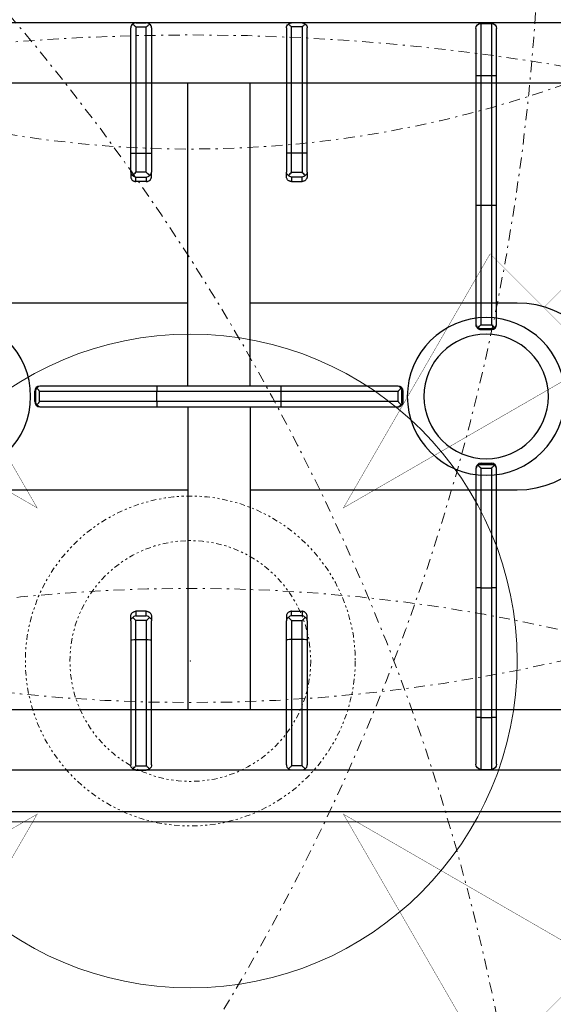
# Model space of a CAD drawing. Header units: millimetres. Extents: x -740 to 33545, y 5178 to 22494.
# Tile 124 of 256: x 9217 to 9243, y 10526 to 10574. Entities that reach past the tile are written whole.
import ezdxf

# ---------------------------------------------------------------- set-up
doc = ezdxf.new("R2010")
doc.units = ezdxf.units.MM
doc.header["$MEASUREMENT"] = 0
doc.linetypes.add('DASHDOT', pattern=[1, 0.5, -0.25, 0, -0.25])
doc.linetypes.add('DIVIDE2', pattern=[0.625, 0.25, -0.125, 0, -0.125, 0, -0.125])
for name, color, linetype, lineweight in [('## went', 20, 'DIVIDE2', 15), ('_IS_Nawiew', 5, 'Continuous', 20), ('_IS_Wywiew', 1, 'Continuous', 20), ('A_wyposażenie', 252, 'Continuous', 9), ('mebelki', 252, 'Continuous', 9)]:
    doc.layers.add(name, color=color, linetype=linetype, lineweight=lineweight)
doc.layers.add('## went NIEWID', color=51, linetype='DASHDOT', lineweight=15, plot=False)
for name, color, linetype in [('NAWIEW', 5, 'Continuous'), ('PQ_200_2D', 252, 'Continuous'), ('PQ_204_2D', 252, 'Continuous'), ('WYWIEW', 252, 'Continuous')]:
    doc.layers.add(name, color=color, linetype=linetype)

# ---------------------------------------------------------------- blocks, each defined once
blk = doc.blocks.new('dfghbnj')
at = {"layer": 'PQ_200_2D', "color": 8}
blk.add_line((5968.38, -17005.72), (5968.38, -17660.72), dxfattribs=at)
at = {"layer": 'PQ_204_2D', "color": 8}
for p, q in [((5588.38, -17657.22), (5588.38, -17091.22)), ((5948.38, -17657.22), (5948.38, -17091.22)), ((5765.88, -17285.45), (5765.88, -17285.9)), ((5770.88, -17285.45), (5765.88, -17285.45)), ((5770.88, -17285.9), (5765.88, -17285.9)), ((5770.88, -17285.9), (5770.88, -17285.45)), ((5763.38, -17288.37), (5763.38, -17287.95)), ((5763.38, -17344.26), (5763.38, -17288.37)), ((5770.88, -17287.81), (5765.88, -17287.81)), ((5765.88, -17287.81), (5765.88, -17344.2)), ((5770.88, -17344.2), (5770.88, -17287.81)), ((5773.38, -17287.95), (5773.38, -17288.37)), ((5773.38, -17288.37), (5773.38, -17344.26)), ((5651.14, -17331.71), (5590.85, -17331.71)), ((5660.28, -17331.71), (5651.14, -17331.71)), ((5660.28, -17331.71), (5662.42, -17331.71)), ((5876.47, -17331.71), (5874.34, -17331.71)), ((5876.47, -17331.71), (5885.62, -17331.71)), ((5885.62, -17331.71), (5945.9, -17331.71)), ((5588.38, -17334.21), (5588.38, -17339.21)), ((5588.38, -17334.21), (5588.38, -17339.21)), ((5590.37, -17334.21), (5590.37, -17339.21)), ((5590.37, -17334.21), (5651.19, -17334.21)), ((5651.19, -17334.21), (5651.19, -17339.21)), ((5651.19, -17334.21), (5660.39, -17334.21)), ((5660.39, -17339.21), (5660.39, -17334.21)), ((5664.85, -17334.21), (5662.75, -17334.21)), ((5662.75, -17334.21), (5662.75, -17339.21)), ((5664.85, -17339.21), (5664.85, -17334.21)), ((5871.9, -17339.21), (5871.9, -17334.21)), ((5871.9, -17334.21), (5874.01, -17334.21)), ((5874.01, -17334.21), (5874.01, -17339.21)), ((5885.56, -17334.21), (5876.36, -17334.21)), ((5876.36, -17339.21), (5876.36, -17334.21)), ((5885.56, -17334.21), (5885.56, -17339.21)), ((5946.38, -17334.21), (5885.56, -17334.21)), ((5946.38, -17334.21), (5946.38, -17339.21)), ((5948.38, -17334.21), (5948.38, -17339.21)), ((5948.38, -17334.21), (5948.38, -17339.21)), ((5651.19, -17339.21), (5590.37, -17339.21)), ((5590.85, -17341.71), (5651.14, -17341.71)), ((5651.14, -17341.71), (5660.28, -17341.71)), ((5660.39, -17339.21), (5651.19, -17339.21)), ((5662.42, -17341.71), (5660.28, -17341.71)), ((5662.75, -17339.21), (5664.85, -17339.21)), ((5874.01, -17339.21), (5871.9, -17339.21)), ((5874.34, -17341.71), (5876.47, -17341.71)), ((5876.36, -17339.21), (5885.56, -17339.21)), ((5885.62, -17341.71), (5876.47, -17341.71)), ((5885.56, -17339.21), (5946.38, -17339.21)), ((5945.9, -17341.71), (5885.62, -17341.71)), ((5763.38, -17404.15), (5763.38, -17344.26)), ((5765.88, -17344.2), (5765.88, -17404.2)), ((5770.88, -17344.2), (5765.88, -17344.2)), ((5770.88, -17404.2), (5770.88, -17344.2)), ((5773.38, -17344.26), (5773.38, -17404.15)), ((5763.38, -17359.22), (5617.36, -17359.22)), ((5773.38, -17359.22), (5919.4, -17359.22)), ((5763.38, -17389.22), (5617.36, -17389.22)), ((5773.38, -17389.22), (5919.4, -17389.22)), ((5763.38, -17460.03), (5763.38, -17404.15)), ((5765.88, -17404.2), (5765.88, -17460.59)), ((5770.88, -17404.2), (5765.88, -17404.2)), ((5770.88, -17460.59), (5770.88, -17404.2)), ((5773.38, -17404.15), (5773.38, -17460.03)), ((5588.38, -17414.22), (5588.38, -17409.22)), ((5588.38, -17414.22), (5588.38, -17409.22)), ((5590.37, -17414.22), (5590.37, -17409.22)), ((5651.19, -17409.22), (5590.37, -17409.22)), ((5590.85, -17406.72), (5651.14, -17406.72)), ((5651.14, -17406.72), (5660.28, -17406.72)), ((5651.19, -17414.22), (5651.19, -17409.22)), ((5660.39, -17409.22), (5651.19, -17409.22)), ((5662.42, -17406.72), (5660.28, -17406.72)), ((5660.39, -17409.22), (5660.39, -17414.22)), ((5662.75, -17409.22), (5664.85, -17409.22)), ((5662.75, -17414.22), (5662.75, -17409.22)), ((5664.85, -17409.22), (5664.85, -17414.22)), ((5871.9, -17409.22), (5871.9, -17414.22)), ((5874.01, -17409.22), (5871.9, -17409.22)), ((5874.01, -17414.22), (5874.01, -17409.22)), ((5874.34, -17406.72), (5876.47, -17406.72)), ((5876.36, -17409.22), (5885.56, -17409.22)), ((5876.36, -17409.22), (5876.36, -17414.22)), ((5885.62, -17406.72), (5876.47, -17406.72)), ((5885.56, -17409.22), (5946.38, -17409.22)), ((5885.56, -17414.22), (5885.56, -17409.22)), ((5945.9, -17406.72), (5885.62, -17406.72)), ((5946.38, -17414.22), (5946.38, -17409.22)), ((5948.38, -17414.22), (5948.38, -17409.22)), ((5948.38, -17414.22), (5948.38, -17409.22)), ((5590.37, -17414.22), (5651.19, -17414.22)), ((5651.19, -17414.22), (5660.39, -17414.22)), ((5664.85, -17414.22), (5662.75, -17414.22)), ((5871.9, -17414.22), (5874.01, -17414.22)), ((5885.56, -17414.22), (5876.36, -17414.22)), ((5946.38, -17414.22), (5885.56, -17414.22)), ((5651.14, -17416.72), (5590.85, -17416.72)), ((5660.28, -17416.72), (5651.14, -17416.72)), ((5660.28, -17416.72), (5662.42, -17416.72)), ((5876.47, -17416.72), (5874.34, -17416.72)), ((5876.47, -17416.72), (5885.62, -17416.72)), ((5885.62, -17416.72), (5945.9, -17416.72)), ((5763.38, -17460.45), (5763.38, -17460.03)), ((5770.88, -17460.59), (5765.88, -17460.59)), ((5773.38, -17460.03), (5773.38, -17460.45)), ((5771.48, -17462.4), (5765.27, -17462.4)), ((5770.88, -17462.5), (5765.88, -17462.5)), ((5765.88, -17462.5), (5765.88, -17462.95)), ((5770.88, -17462.95), (5765.88, -17462.95)), ((5770.88, -17462.95), (5770.88, -17462.5)), ((5591.19, -17497.97), (5613.69, -17497.97)), ((5613.69, -17497.97), (5613.69, -17500.47)), ((5613.69, -17497.97), (5676.14, -17497.97)), ((5676.14, -17497.97), (5733.27, -17497.97)), ((5733.27, -17497.97), (5733.69, -17497.97)), ((5735.64, -17499.87), (5735.64, -17506.06)), ((5801.11, -17499.87), (5801.11, -17506.06)), ((5803.06, -17497.97), (5803.48, -17497.97)), ((5803.48, -17497.97), (5860.62, -17497.97)), ((5860.62, -17497.97), (5923.06, -17497.97)), ((5923.06, -17500.47), (5923.06, -17497.97)), ((5923.06, -17497.97), (5945.56, -17497.97)), ((5588.69, -17500.47), (5588.69, -17505.47)), ((5613.69, -17500.47), (5588.69, -17500.47)), ((5613.69, -17500.47), (5613.69, -17505.47)), ((5676.19, -17500.47), (5613.69, -17500.47)), ((5676.19, -17500.47), (5676.19, -17505.47)), ((5733.83, -17500.47), (5676.19, -17500.47)), ((5733.83, -17500.47), (5733.83, -17505.47)), ((5735.74, -17500.47), (5735.74, -17505.47)), ((5736.19, -17500.47), (5735.74, -17500.47)), ((5736.19, -17500.47), (5736.19, -17505.47)), ((5800.56, -17500.47), (5800.56, -17505.47)), ((5801.01, -17500.47), (5800.56, -17500.47)), ((5801.01, -17500.47), (5801.01, -17505.47)), ((5802.92, -17500.47), (5802.92, -17505.47)), ((5860.56, -17500.47), (5802.92, -17500.47)), ((5860.56, -17500.47), (5860.56, -17505.47)), ((5923.06, -17500.47), (5860.56, -17500.47)), ((5923.06, -17500.47), (5923.06, -17505.47)), ((5948.06, -17500.47), (5923.06, -17500.47)), ((5948.06, -17500.47), (5948.06, -17505.47)), ((5588.69, -17505.47), (5613.69, -17505.47)), ((5613.69, -17507.97), (5591.19, -17507.97)), ((5613.69, -17505.47), (5676.19, -17505.47)), ((5613.69, -17505.47), (5613.69, -17507.97)), ((5676.14, -17507.97), (5613.69, -17507.97)), ((5733.27, -17507.97), (5676.14, -17507.97)), ((5676.19, -17505.47), (5733.83, -17505.47)), ((5733.69, -17507.97), (5733.27, -17507.97)), ((5735.74, -17505.47), (5736.19, -17505.47)), ((5800.56, -17505.47), (5801.01, -17505.47)), ((5802.92, -17505.47), (5860.56, -17505.47)), ((5803.48, -17507.97), (5803.06, -17507.97)), ((5860.62, -17507.97), (5803.48, -17507.97)), ((5860.56, -17505.47), (5923.06, -17505.47)), ((5923.06, -17507.97), (5860.62, -17507.97)), ((5923.06, -17507.97), (5923.06, -17505.47)), ((5923.06, -17505.47), (5948.06, -17505.47)), ((5945.56, -17507.97), (5923.06, -17507.97))]:
    blk.add_line(p, q, dxfattribs=at)
blk.add_lwpolyline([(5919.4, -17118.2), (5617.36, -17118.2), (5617.36, -17630.24), (5919.4, -17630.24)], close=True, dxfattribs=at)
for points in [[(5723.38, -17359.22), (5723.38, -17227.97, -1), (5813.38, -17227.97), (5813.38, -17359.22)], [(5813.38, -17389.22), (5813.38, -17517.97, -1), (5723.38, -17517.97), (5723.38, -17389.22)]]:
    blk.add_lwpolyline(points, format="xyb", dxfattribs=at)
for centre, radius in [((5768.38, -17245.47), 38), ((5768.38, -17502.97), 38), ((5768.38, -17502.97), 30)]:
    blk.add_circle(centre, radius, dxfattribs=at)
for centre, start, end in [((5591.19, -17500.47), 90, 180), ((5945.56, -17500.47), 0, 90), ((5591.19, -17505.47), 180, 270), ((5945.56, -17505.47), 270, 0)]:
    blk.add_arc(centre, 2.5, start, end, dxfattribs=at)
at = {"layer": 'PQ_204_2D', "color": 8, "extrusion": (0, 0, -1)}
for centre, major_axis, ratio, start_param, end_param in [((5765.88, -17287.95), (0, 2.5), 0.99863, 4.712389, 6.283185), ((5765.88, -17288.37), (2.5, 0), 0.951091, 3.141593, 4.055957), ((5770.88, -17287.95), (0, 2.5), 0.99863, 0, 1.570796), ((5770.88, -17288.37), (-2.5, 0), 0.951091, 2.227228, 3.141593), ((5590.85, -17334.21), (0, 2.5), 0.948965, -0.895145, 0), ((5651.14, -17334.21), (0, 2.5), 0.02182, 0, 1.570796), ((5660.28, -17334.21), (0, 2.5), 0.84544, 0, 0.894481), ((5660.28, -17334.21), (2.5, 2.5), 0.02182, 0.872665, 1.54898), ((5660.28, -17334.21), (-1.92, 1.92), 0.8391, 1.592613, 2.268928), ((5590.85, -17339.21), (0, 2.5), 0.948965, 3.141593, 4.036737), ((5651.14, -17339.21), (0, 2.5), 0.02182, 1.570796, 3.141593), ((5660.28, -17339.21), (0, 2.5), 0.84544, 2.247111, 3.141593), ((5660.28, -17339.21), (-2.5, 2.5), 0.02182, 1.592613, 2.268928), ((5660.28, -17339.21), (1.92, 1.92), 0.8391, 0.872665, 1.54898), ((5765.88, -17344.26), (2.5, 0), 0.02182, 3.141593, 4.712389), ((5770.88, -17344.26), (2.5, 0), 0.02182, -1.570796, 0), ((5765.88, -17404.15), (-2.5, 0), 0.02182, 4.712389, 6.283185), ((5770.88, -17404.15), (-2.5, 0), 0.02182, 3.141593, 4.712389), ((5876.47, -17409.22), (1.92, 1.92), 0.8391, 4.014257, 4.690572), ((5876.47, -17409.22), (0, 2.5), 0.84544, -0.894481, 0), ((5876.47, -17409.22), (-2.5, 2.5), 0.02182, 4.734206, 5.410521), ((5885.62, -17409.22), (0, 2.5), 0.02182, 4.712389, 6.283185), ((5945.9, -17409.22), (0, 2.5), 0.948965, 0, 0.895145), ((5876.47, -17414.22), (-1.92, 1.92), 0.8391, 4.734206, 5.410521), ((5876.47, -17414.22), (2.5, 2.5), 0.02182, 4.014257, 4.690572), ((5885.62, -17414.22), (0, 2.5), 0.02182, 3.141593, 4.712389), ((5876.47, -17414.22), (0, 2.5), 0.84544, 3.141593, 4.036074), ((5945.9, -17414.22), (0, 2.5), 0.948965, 2.246448, 3.141593), ((5765.88, -17460.03), (2.5, 0), 0.951091, 2.227228, 3.141593), ((5765.88, -17460.45), (0, 2.5), 0.99863, 3.141593, 4.712389), ((5770.88, -17460.45), (0, 2.5), 0.99863, 1.570796, 3.141593), ((5770.88, -17460.03), (-2.5, 0), 0.951091, 3.141593, 4.055957), ((5765.88, -17459.06), (0, 3.44), 0.725954, 3.141593, 3.386992), ((5770.88, -17459.06), (0, 3.44), 0.725954, 2.896194, 3.141593), ((5676.14, -17500.47), (0, 2.5), 0.02182, 0, 1.570796), ((5733.27, -17500.47), (0, 2.5), 0.951091, 0, 0.914364), ((5733.69, -17500.47), (-2.5, 0), 0.99863, 1.570796, 3.141593), ((5732.27, -17500.47), (-3.47, 0), 0.720185, 2.903047, 3.141593), ((5803.06, -17500.47), (2.5, 0), 0.99863, 3.141593, 4.712389), ((5804.48, -17500.47), (3.47, 0), 0.720185, 3.141593, 3.380139), ((5803.48, -17500.47), (0, 2.5), 0.951091, -0.914364, 0), ((5860.62, -17500.47), (0, 2.5), 0.02182, 4.712389, 6.283185), ((5676.14, -17505.47), (0, 2.5), 0.02182, 1.570796, 3.141593), ((5733.27, -17505.47), (0, 2.5), 0.951091, 2.227228, 3.141593), ((5733.69, -17505.47), (2.5, 0), 0.99863, 0, 1.570796), ((5732.27, -17505.47), (3.47, 0), 0.720185, 0, 0.238546), ((5803.06, -17505.47), (-2.5, 0), 0.99863, 4.712389, 6.283185), ((5804.48, -17505.47), (-3.47, 0), 0.720185, -0.238546, 0), ((5803.48, -17505.47), (0, 2.5), 0.951091, 3.141593, 4.055957), ((5860.62, -17505.47), (0, 2.5), 0.02182, 3.141593, 4.712389)]:
    blk.add_ellipse(centre, major_axis=major_axis, ratio=ratio, start_param=start_param, end_param=end_param, dxfattribs=at)
at = {"layer": 'PQ_204_2D', "color": 8}
for centre, major_axis, ratio, start_param, end_param in [((5876.47, -17334.21), (1.92, 1.92), 0.8391, 1.592613, 2.268928), ((5876.47, -17334.21), (0, 2.5), 0.84544, 0, 0.894481), ((5876.47, -17334.21), (-2.5, 2.5), 0.02182, 0.872665, 1.54898), ((5885.62, -17334.21), (0, 2.5), 0.02182, 0, 1.570796), ((5945.9, -17334.21), (0, 2.5), 0.948965, -0.895145, 0), ((5876.47, -17339.21), (-1.92, 1.92), 0.8391, 0.872665, 1.54898), ((5876.47, -17339.21), (2.5, 2.5), 0.02182, 1.592613, 2.268928), ((5876.47, -17339.21), (0, 2.5), 0.84544, 2.247111, 3.141593), ((5885.62, -17339.21), (0, 2.5), 0.02182, 1.570796, 3.141593), ((5945.9, -17339.21), (0, 2.5), 0.948965, 3.141593, 4.036737), ((5590.85, -17409.22), (0, 2.5), 0.948965, 0, 0.895145), ((5651.14, -17409.22), (0, 2.5), 0.02182, 4.712389, 6.283185), ((5660.28, -17409.22), (0, 2.5), 0.84544, -0.894481, 0), ((5660.28, -17409.22), (2.5, 2.5), 0.02182, 4.734206, 5.410521), ((5660.28, -17409.22), (-1.92, 1.92), 0.8391, 4.014257, 4.690572), ((5651.14, -17414.22), (0, 2.5), 0.02182, 3.141593, 4.712389), ((5660.28, -17414.22), (-2.5, 2.5), 0.02182, 4.014257, 4.690572), ((5660.28, -17414.22), (1.92, 1.92), 0.8391, 4.734206, 5.410521), ((5590.85, -17414.22), (0, 2.5), 0.948965, 2.246448, 3.141593), ((5660.28, -17414.22), (0, 2.5), 0.84544, 3.141593, 4.036074)]:
    blk.add_ellipse(centre, major_axis=major_axis, ratio=ratio, start_param=start_param, end_param=end_param, dxfattribs=at)
for points, knots in [([(5765.88, -17285.9), (5765.73, -17285.91), (5765.58, -17285.93), (5765.28, -17286), (5765.13, -17286.04), (5764.76, -17286.2), (5764.54, -17286.33), (5764.35, -17286.49)], [0, 0, 0, 0, 0.576945, 0.576945, 1.153889, 1.153889, 2.012527, 2.012527, 2.012527, 2.012527]), ([(5764.35, -17286.49), (5764.46, -17286.58), (5764.57, -17286.67), (5764.78, -17286.85), (5764.89, -17286.95), (5765.11, -17287.14), (5765.22, -17287.23), (5765.43, -17287.42), (5765.54, -17287.51), (5765.68, -17287.63), (5765.72, -17287.67), (5765.78, -17287.73), (5765.8, -17287.75), (5765.83, -17287.77), (5765.84, -17287.78), (5765.85, -17287.79), (5765.86, -17287.79), (5765.86, -17287.8), (5765.87, -17287.8), (5765.87, -17287.81), (5765.87, -17287.81), (5765.87, -17287.81), (5765.87, -17287.81), (5765.87, -17287.81), (5765.87, -17287.81), (5765.87, -17287.81), (5765.88, -17287.81), (5765.88, -17287.81)], [5.918216, 5.918216, 5.918216, 5.918216, 6.381677, 6.381677, 6.833246, 6.833246, 7.284815, 7.284815, 7.736384, 7.736384, 7.962168, 7.962168, 8.07506, 8.07506, 8.131506, 8.131506, 8.159729, 8.159729, 8.173841, 8.173841, 8.180897, 8.180897, 8.184425, 8.184425, 8.186189, 8.186189, 8.187953, 8.187953, 8.187953, 8.187953]), ([(5772.4, -17286.49), (5772.21, -17286.33), (5771.99, -17286.2), (5771.62, -17286.04), (5771.47, -17286), (5771.17, -17285.93), (5771.02, -17285.91), (5770.88, -17285.9)], [11.914764, 11.914764, 11.914764, 11.914764, 12.773402, 12.773402, 13.350347, 13.350347, 13.927292, 13.927292, 13.927292, 13.927292]), ([(5770.88, -17287.81), (5770.88, -17287.81), (5770.88, -17287.81), (5770.88, -17287.81), (5770.88, -17287.81), (5770.88, -17287.81), (5770.88, -17287.81), (5770.88, -17287.81), (5770.88, -17287.81), (5770.89, -17287.8), (5770.89, -17287.8), (5770.89, -17287.79), (5770.9, -17287.79), (5770.91, -17287.78), (5770.92, -17287.77), (5770.95, -17287.75), (5770.97, -17287.73), (5771.03, -17287.67), (5771.08, -17287.63), (5771.21, -17287.51), (5771.32, -17287.42), (5771.53, -17287.23), (5771.64, -17287.14), (5771.86, -17286.95), (5771.97, -17286.85), (5772.18, -17286.67), (5772.29, -17286.58), (5772.4, -17286.49)], [8.188469, 8.188469, 8.188469, 8.188469, 8.190233, 8.190233, 8.191997, 8.191997, 8.195525, 8.195525, 8.202581, 8.202581, 8.216692, 8.216692, 8.244915, 8.244915, 8.301361, 8.301361, 8.414254, 8.414254, 8.640038, 8.640038, 9.091607, 9.091607, 9.543176, 9.543176, 9.994745, 9.994745, 10.458205, 10.458205, 10.458205, 10.458205]), ([(5588.38, -17334.21), (5588.38, -17334.07), (5588.4, -17333.92), (5588.47, -17333.62), (5588.52, -17333.47), (5588.68, -17333.08), (5588.82, -17332.86), (5589, -17332.65)], [0, 0, 0, 0, 0.576945, 0.576945, 1.153889, 1.153889, 2.068716, 2.068716, 2.068716, 2.068716]), ([(5589, -17332.65), (5589.17, -17332.86), (5589.37, -17333.08), (5589.71, -17333.47), (5589.84, -17333.62), (5590.11, -17333.92), (5590.25, -17334.07), (5590.37, -17334.21)], [11.858599, 11.858599, 11.858599, 11.858599, 12.773425, 12.773425, 13.35037, 13.35037, 13.927314, 13.927314, 13.927314, 13.927314]), ([(5662.42, -17331.71), (5662.57, -17331.71), (5662.73, -17331.73), (5663.04, -17331.79), (5663.2, -17331.84), (5663.5, -17331.97), (5663.64, -17332.05), (5663.91, -17332.23), (5664.03, -17332.34), (5664.25, -17332.56), (5664.35, -17332.68), (5664.53, -17332.96), (5664.6, -17333.1), (5664.73, -17333.41), (5664.77, -17333.57), (5664.84, -17333.9), (5664.85, -17334.06), (5664.85, -17334.21)], [3.776921, 3.776921, 3.776921, 3.776921, 4.248957, 4.248957, 4.720993, 4.720993, 5.193029, 5.193029, 5.665065, 5.665065, 6.135831, 6.135831, 6.606596, 6.606596, 7.077361, 7.077361, 7.548126, 7.548126, 7.548126, 7.548126]), ([(5874.34, -17331.71), (5874.18, -17331.71), (5874.03, -17331.73), (5873.71, -17331.79), (5873.56, -17331.84), (5873.26, -17331.97), (5873.11, -17332.05), (5872.85, -17332.23), (5872.72, -17332.34), (5872.51, -17332.56), (5872.41, -17332.68), (5872.23, -17332.96), (5872.15, -17333.1), (5872.02, -17333.41), (5871.98, -17333.57), (5871.92, -17333.9), (5871.9, -17334.06), (5871.9, -17334.21)], [3.776921, 3.776921, 3.776921, 3.776921, 4.248957, 4.248957, 4.720993, 4.720993, 5.193029, 5.193029, 5.665065, 5.665065, 6.135831, 6.135831, 6.606596, 6.606596, 7.077361, 7.077361, 7.548126, 7.548126, 7.548126, 7.548126]), ([(5947.76, -17332.65), (5947.58, -17332.86), (5947.38, -17333.08), (5947.04, -17333.47), (5946.91, -17333.62), (5946.64, -17333.92), (5946.51, -17334.07), (5946.38, -17334.21)], [11.858599, 11.858599, 11.858599, 11.858599, 12.773425, 12.773425, 13.35037, 13.35037, 13.927314, 13.927314, 13.927314, 13.927314]), ([(5948.38, -17334.21), (5948.37, -17334.07), (5948.35, -17333.92), (5948.28, -17333.62), (5948.23, -17333.47), (5948.07, -17333.08), (5947.93, -17332.86), (5947.76, -17332.65)], [0, 0, 0, 0, 0.576945, 0.576945, 1.153889, 1.153889, 2.068716, 2.068716, 2.068716, 2.068716]), ([(5589, -17340.78), (5588.82, -17340.57), (5588.68, -17340.35), (5588.52, -17339.96), (5588.47, -17339.81), (5588.4, -17339.51), (5588.38, -17339.36), (5588.38, -17339.21)], [11.858599, 11.858599, 11.858599, 11.858599, 12.773425, 12.773425, 13.35037, 13.35037, 13.927314, 13.927314, 13.927314, 13.927314]), ([(5590.37, -17339.21), (5590.25, -17339.36), (5590.11, -17339.51), (5589.84, -17339.81), (5589.71, -17339.96), (5589.37, -17340.35), (5589.17, -17340.57), (5589, -17340.78)], [0, 0, 0, 0, 0.576945, 0.576945, 1.153889, 1.153889, 2.068716, 2.068716, 2.068716, 2.068716]), ([(5664.85, -17339.21), (5664.85, -17339.37), (5664.84, -17339.53), (5664.77, -17339.86), (5664.73, -17340.02), (5664.6, -17340.33), (5664.53, -17340.47), (5664.35, -17340.75), (5664.25, -17340.87), (5664.03, -17341.09), (5663.91, -17341.2), (5663.64, -17341.38), (5663.5, -17341.46), (5663.2, -17341.59), (5663.04, -17341.64), (5662.73, -17341.7), (5662.57, -17341.71), (5662.42, -17341.71)], [15.096253, 15.096253, 15.096253, 15.096253, 15.567018, 15.567018, 16.037783, 16.037783, 16.508548, 16.508548, 16.979314, 16.979314, 17.45135, 17.45135, 17.923386, 17.923386, 18.395422, 18.395422, 18.867458, 18.867458, 18.867458, 18.867458]), ([(5871.9, -17339.21), (5871.9, -17339.37), (5871.92, -17339.53), (5871.98, -17339.86), (5872.02, -17340.02), (5872.15, -17340.33), (5872.23, -17340.47), (5872.41, -17340.75), (5872.51, -17340.87), (5872.72, -17341.09), (5872.85, -17341.2), (5873.11, -17341.38), (5873.26, -17341.46), (5873.56, -17341.59), (5873.71, -17341.64), (5874.03, -17341.7), (5874.18, -17341.71), (5874.34, -17341.71)], [15.096253, 15.096253, 15.096253, 15.096253, 15.567018, 15.567018, 16.037783, 16.037783, 16.508548, 16.508548, 16.979314, 16.979314, 17.45135, 17.45135, 17.923386, 17.923386, 18.395422, 18.395422, 18.867458, 18.867458, 18.867458, 18.867458]), ([(5946.38, -17339.21), (5946.51, -17339.36), (5946.64, -17339.51), (5946.91, -17339.81), (5947.04, -17339.96), (5947.38, -17340.35), (5947.58, -17340.57), (5947.76, -17340.78)], [0, 0, 0, 0, 0.576945, 0.576945, 1.153889, 1.153889, 2.068716, 2.068716, 2.068716, 2.068716]), ([(5947.76, -17340.78), (5947.93, -17340.57), (5948.07, -17340.35), (5948.23, -17339.96), (5948.28, -17339.81), (5948.35, -17339.51), (5948.37, -17339.36), (5948.38, -17339.21)], [11.858599, 11.858599, 11.858599, 11.858599, 12.773425, 12.773425, 13.35037, 13.35037, 13.927314, 13.927314, 13.927314, 13.927314]), ([(5589, -17407.65), (5588.82, -17407.86), (5588.68, -17408.08), (5588.52, -17408.47), (5588.47, -17408.62), (5588.4, -17408.92), (5588.38, -17409.07), (5588.38, -17409.22)], [11.858599, 11.858599, 11.858599, 11.858599, 12.773425, 12.773425, 13.35037, 13.35037, 13.927314, 13.927314, 13.927314, 13.927314]), ([(5590.37, -17409.22), (5590.25, -17409.07), (5590.11, -17408.92), (5589.84, -17408.62), (5589.71, -17408.47), (5589.37, -17408.08), (5589.17, -17407.86), (5589, -17407.65)], [0, 0, 0, 0, 0.576945, 0.576945, 1.153889, 1.153889, 2.068716, 2.068716, 2.068716, 2.068716]), ([(5664.85, -17409.22), (5664.85, -17409.06), (5664.84, -17408.9), (5664.77, -17408.57), (5664.73, -17408.41), (5664.6, -17408.11), (5664.53, -17407.96), (5664.35, -17407.68), (5664.25, -17407.56), (5664.03, -17407.34), (5663.91, -17407.23), (5663.64, -17407.05), (5663.5, -17406.97), (5663.2, -17406.84), (5663.04, -17406.79), (5662.73, -17406.73), (5662.57, -17406.72), (5662.42, -17406.72)], [15.096253, 15.096253, 15.096253, 15.096253, 15.567018, 15.567018, 16.037783, 16.037783, 16.508548, 16.508548, 16.979314, 16.979314, 17.45135, 17.45135, 17.923386, 17.923386, 18.395422, 18.395422, 18.867458, 18.867458, 18.867458, 18.867458]), ([(5871.9, -17409.22), (5871.9, -17409.06), (5871.92, -17408.9), (5871.98, -17408.57), (5872.02, -17408.41), (5872.15, -17408.11), (5872.23, -17407.96), (5872.41, -17407.68), (5872.51, -17407.56), (5872.72, -17407.34), (5872.85, -17407.23), (5873.11, -17407.05), (5873.26, -17406.97), (5873.56, -17406.84), (5873.71, -17406.79), (5874.03, -17406.73), (5874.18, -17406.72), (5874.34, -17406.72)], [15.096253, 15.096253, 15.096253, 15.096253, 15.567018, 15.567018, 16.037783, 16.037783, 16.508548, 16.508548, 16.979314, 16.979314, 17.45135, 17.45135, 17.923386, 17.923386, 18.395422, 18.395422, 18.867458, 18.867458, 18.867458, 18.867458]), ([(5946.38, -17409.22), (5946.51, -17409.07), (5946.64, -17408.92), (5946.91, -17408.62), (5947.04, -17408.47), (5947.38, -17408.08), (5947.58, -17407.86), (5947.76, -17407.65)], [0, 0, 0, 0, 0.576945, 0.576945, 1.153889, 1.153889, 2.068716, 2.068716, 2.068716, 2.068716]), ([(5947.76, -17407.65), (5947.93, -17407.86), (5948.07, -17408.08), (5948.23, -17408.47), (5948.28, -17408.62), (5948.35, -17408.92), (5948.37, -17409.07), (5948.38, -17409.22)], [11.858599, 11.858599, 11.858599, 11.858599, 12.773425, 12.773425, 13.35037, 13.35037, 13.927314, 13.927314, 13.927314, 13.927314]), ([(5588.38, -17414.22), (5588.38, -17414.36), (5588.4, -17414.51), (5588.47, -17414.81), (5588.52, -17414.96), (5588.68, -17415.35), (5588.82, -17415.58), (5589, -17415.78)], [0, 0, 0, 0, 0.576945, 0.576945, 1.153889, 1.153889, 2.068716, 2.068716, 2.068716, 2.068716]), ([(5589, -17415.78), (5589.17, -17415.58), (5589.37, -17415.35), (5589.71, -17414.96), (5589.84, -17414.81), (5590.11, -17414.51), (5590.25, -17414.36), (5590.37, -17414.22)], [11.858599, 11.858599, 11.858599, 11.858599, 12.773425, 12.773425, 13.35037, 13.35037, 13.927314, 13.927314, 13.927314, 13.927314]), ([(5662.42, -17416.72), (5662.57, -17416.72), (5662.73, -17416.7), (5663.04, -17416.64), (5663.2, -17416.59), (5663.5, -17416.46), (5663.64, -17416.38), (5663.91, -17416.2), (5664.03, -17416.09), (5664.25, -17415.87), (5664.35, -17415.75), (5664.53, -17415.47), (5664.6, -17415.33), (5664.73, -17415.02), (5664.77, -17414.86), (5664.84, -17414.54), (5664.85, -17414.37), (5664.85, -17414.22)], [3.776921, 3.776921, 3.776921, 3.776921, 4.248957, 4.248957, 4.720993, 4.720993, 5.193029, 5.193029, 5.665065, 5.665065, 6.135831, 6.135831, 6.606596, 6.606596, 7.077361, 7.077361, 7.548126, 7.548126, 7.548126, 7.548126]), ([(5874.34, -17416.72), (5874.18, -17416.72), (5874.03, -17416.7), (5873.71, -17416.64), (5873.56, -17416.59), (5873.26, -17416.46), (5873.11, -17416.38), (5872.85, -17416.2), (5872.72, -17416.09), (5872.51, -17415.87), (5872.41, -17415.75), (5872.23, -17415.47), (5872.15, -17415.33), (5872.02, -17415.02), (5871.98, -17414.86), (5871.92, -17414.54), (5871.9, -17414.37), (5871.9, -17414.22)], [3.776921, 3.776921, 3.776921, 3.776921, 4.248957, 4.248957, 4.720993, 4.720993, 5.193029, 5.193029, 5.665065, 5.665065, 6.135831, 6.135831, 6.606596, 6.606596, 7.077361, 7.077361, 7.548126, 7.548126, 7.548126, 7.548126]), ([(5947.76, -17415.78), (5947.58, -17415.58), (5947.38, -17415.35), (5947.04, -17414.96), (5946.91, -17414.81), (5946.64, -17414.51), (5946.51, -17414.36), (5946.38, -17414.22)], [11.858599, 11.858599, 11.858599, 11.858599, 12.773425, 12.773425, 13.35037, 13.35037, 13.927314, 13.927314, 13.927314, 13.927314]), ([(5948.38, -17414.22), (5948.37, -17414.36), (5948.35, -17414.51), (5948.28, -17414.81), (5948.23, -17414.96), (5948.07, -17415.35), (5947.93, -17415.58), (5947.76, -17415.78)], [0, 0, 0, 0, 0.576945, 0.576945, 1.153889, 1.153889, 2.068716, 2.068716, 2.068716, 2.068716]), ([(5765.88, -17460.59), (5765.88, -17460.59), (5765.87, -17460.59), (5765.87, -17460.59), (5765.87, -17460.59), (5765.87, -17460.59), (5765.87, -17460.59), (5765.87, -17460.6), (5765.87, -17460.6), (5765.87, -17460.6), (5765.86, -17460.6), (5765.86, -17460.61), (5765.85, -17460.61), (5765.84, -17460.62), (5765.83, -17460.63), (5765.8, -17460.66), (5765.78, -17460.67), (5765.72, -17460.73), (5765.68, -17460.77), (5765.54, -17460.89), (5765.43, -17460.98), (5765.22, -17461.17), (5765.11, -17461.26), (5764.89, -17461.46), (5764.78, -17461.55), (5764.57, -17461.73), (5764.46, -17461.82), (5764.35, -17461.91)], [8.187953, 8.187953, 8.187953, 8.187953, 8.189716, 8.189716, 8.19148, 8.19148, 8.195008, 8.195008, 8.202064, 8.202064, 8.216176, 8.216176, 8.244399, 8.244399, 8.300845, 8.300845, 8.413737, 8.413737, 8.639521, 8.639521, 9.09109, 9.09109, 9.542659, 9.542659, 9.994228, 9.994228, 10.457689, 10.457689, 10.457689, 10.457689]), ([(5764.35, -17461.91), (5764.54, -17462.07), (5764.76, -17462.2), (5765.08, -17462.33), (5765.17, -17462.37), (5765.27, -17462.4)], [11.914787, 11.914787, 11.914787, 11.914787, 12.773425, 12.773425, 13.14212, 13.14212, 13.14212, 13.14212]), ([(5772.4, -17461.91), (5772.29, -17461.82), (5772.18, -17461.73), (5771.97, -17461.55), (5771.86, -17461.46), (5771.64, -17461.26), (5771.53, -17461.17), (5771.32, -17460.98), (5771.21, -17460.89), (5771.08, -17460.77), (5771.03, -17460.73), (5770.97, -17460.67), (5770.95, -17460.66), (5770.92, -17460.63), (5770.91, -17460.62), (5770.9, -17460.61), (5770.89, -17460.61), (5770.89, -17460.6), (5770.89, -17460.6), (5770.88, -17460.6), (5770.88, -17460.6), (5770.88, -17460.59), (5770.88, -17460.59), (5770.88, -17460.59), (5770.88, -17460.59), (5770.88, -17460.59), (5770.88, -17460.59), (5770.88, -17460.59)], [5.918733, 5.918733, 5.918733, 5.918733, 6.382193, 6.382193, 6.833762, 6.833762, 7.285331, 7.285331, 7.7369, 7.7369, 7.962685, 7.962685, 8.075577, 8.075577, 8.132023, 8.132023, 8.160246, 8.160246, 8.174358, 8.174358, 8.181413, 8.181413, 8.184941, 8.184941, 8.186705, 8.186705, 8.188469, 8.188469, 8.188469, 8.188469]), ([(5771.48, -17462.4), (5771.58, -17462.37), (5771.68, -17462.33), (5771.99, -17462.2), (5772.21, -17462.07), (5772.4, -17461.91)], [0.785194, 0.785194, 0.785194, 0.785194, 1.153889, 1.153889, 2.012527, 2.012527, 2.012527, 2.012527]), ([(5735.15, -17498.94), (5735.06, -17499.05), (5734.97, -17499.16), (5734.79, -17499.37), (5734.7, -17499.48), (5734.5, -17499.7), (5734.41, -17499.81), (5734.22, -17500.02), (5734.13, -17500.13), (5734.01, -17500.27), (5733.97, -17500.31), (5733.91, -17500.37), (5733.9, -17500.39), (5733.87, -17500.42), (5733.86, -17500.43), (5733.85, -17500.44), (5733.85, -17500.45), (5733.84, -17500.45), (5733.84, -17500.46), (5733.84, -17500.46), (5733.84, -17500.46), (5733.83, -17500.46), (5733.83, -17500.46), (5733.83, -17500.46), (5733.83, -17500.46), (5733.83, -17500.46), (5733.83, -17500.46), (5733.83, -17500.47)], [5.918781, 5.918781, 5.918781, 5.918781, 6.382244, 6.382244, 6.833826, 6.833826, 7.285407, 7.285407, 7.736989, 7.736989, 7.96278, 7.96278, 8.075675, 8.075675, 8.132123, 8.132123, 8.160346, 8.160346, 8.174458, 8.174458, 8.181514, 8.181514, 8.185042, 8.185042, 8.186806, 8.186806, 8.18857, 8.18857, 8.18857, 8.18857]), ([(5735.64, -17499.87), (5735.61, -17499.77), (5735.58, -17499.67), (5735.44, -17499.35), (5735.31, -17499.13), (5735.15, -17498.94)], [0.764042, 0.764042, 0.764042, 0.764042, 1.153889, 1.153889, 2.012527, 2.012527, 2.012527, 2.012527]), ([(5801.6, -17498.94), (5801.44, -17499.13), (5801.31, -17499.35), (5801.18, -17499.67), (5801.14, -17499.77), (5801.11, -17499.87)], [11.917214, 11.917214, 11.917214, 11.917214, 12.775852, 12.775852, 13.165698, 13.165698, 13.165698, 13.165698]), ([(5802.92, -17500.47), (5802.92, -17500.46), (5802.92, -17500.46), (5802.92, -17500.46), (5802.92, -17500.46), (5802.92, -17500.46), (5802.92, -17500.46), (5802.92, -17500.46), (5802.92, -17500.46), (5802.91, -17500.46), (5802.91, -17500.45), (5802.91, -17500.45), (5802.9, -17500.44), (5802.89, -17500.43), (5802.88, -17500.42), (5802.86, -17500.39), (5802.84, -17500.37), (5802.78, -17500.31), (5802.74, -17500.27), (5802.62, -17500.13), (5802.53, -17500.02), (5802.34, -17499.81), (5802.25, -17499.7), (5802.06, -17499.48), (5801.96, -17499.37), (5801.78, -17499.16), (5801.69, -17499.05), (5801.6, -17498.94)], [8.18857, 8.18857, 8.18857, 8.18857, 8.190334, 8.190334, 8.192098, 8.192098, 8.195626, 8.195626, 8.202682, 8.202682, 8.216794, 8.216794, 8.245018, 8.245018, 8.301466, 8.301466, 8.414361, 8.414361, 8.640152, 8.640152, 9.091733, 9.091733, 9.543315, 9.543315, 9.994896, 9.994896, 10.458359, 10.458359, 10.458359, 10.458359]), ([(5733.83, -17505.47), (5733.83, -17505.47), (5733.83, -17505.47), (5733.83, -17505.47), (5733.83, -17505.47), (5733.83, -17505.47), (5733.83, -17505.47), (5733.84, -17505.47), (5733.84, -17505.47), (5733.84, -17505.48), (5733.84, -17505.48), (5733.85, -17505.48), (5733.85, -17505.49), (5733.86, -17505.5), (5733.87, -17505.51), (5733.9, -17505.54), (5733.91, -17505.56), (5733.97, -17505.62), (5734.01, -17505.67), (5734.13, -17505.8), (5734.22, -17505.91), (5734.41, -17506.12), (5734.5, -17506.23), (5734.7, -17506.45), (5734.79, -17506.56), (5734.97, -17506.77), (5735.06, -17506.88), (5735.15, -17506.99)], [8.188054, 8.188054, 8.188054, 8.188054, 8.189818, 8.189818, 8.191582, 8.191582, 8.19511, 8.19511, 8.202166, 8.202166, 8.216278, 8.216278, 8.244501, 8.244501, 8.300949, 8.300949, 8.413844, 8.413844, 8.639635, 8.639635, 9.091217, 9.091217, 9.542798, 9.542798, 9.99438, 9.99438, 10.457843, 10.457843, 10.457843, 10.457843]), ([(5735.15, -17506.99), (5735.31, -17506.8), (5735.44, -17506.58), (5735.58, -17506.26), (5735.61, -17506.16), (5735.64, -17506.06)], [11.917214, 11.917214, 11.917214, 11.917214, 12.775852, 12.775852, 13.165698, 13.165698, 13.165698, 13.165698]), ([(5801.11, -17506.06), (5801.14, -17506.16), (5801.18, -17506.26), (5801.31, -17506.58), (5801.44, -17506.8), (5801.6, -17506.99)], [0.764042, 0.764042, 0.764042, 0.764042, 1.153889, 1.153889, 2.012527, 2.012527, 2.012527, 2.012527]), ([(5801.6, -17506.99), (5801.69, -17506.88), (5801.78, -17506.77), (5801.96, -17506.56), (5802.06, -17506.45), (5802.25, -17506.23), (5802.34, -17506.12), (5802.53, -17505.91), (5802.62, -17505.8), (5802.74, -17505.67), (5802.78, -17505.62), (5802.84, -17505.56), (5802.86, -17505.54), (5802.88, -17505.51), (5802.89, -17505.5), (5802.9, -17505.49), (5802.91, -17505.48), (5802.91, -17505.48), (5802.91, -17505.48), (5802.92, -17505.47), (5802.92, -17505.47), (5802.92, -17505.47), (5802.92, -17505.47), (5802.92, -17505.47), (5802.92, -17505.47), (5802.92, -17505.47), (5802.92, -17505.47), (5802.92, -17505.47)], [5.918265, 5.918265, 5.918265, 5.918265, 6.381728, 6.381728, 6.833309, 6.833309, 7.284891, 7.284891, 7.736472, 7.736472, 7.962263, 7.962263, 8.075158, 8.075158, 8.131606, 8.131606, 8.15983, 8.15983, 8.173942, 8.173942, 8.180998, 8.180998, 8.184526, 8.184526, 8.18629, 8.18629, 8.188054, 8.188054, 8.188054, 8.188054])]:
    blk.add_open_spline(points, degree=3, knots=knots, dxfattribs=at)
blk = doc.blocks.new('erdrrer')
at = {"layer": '## went NIEWID'}
blk.add_circle((341353.74, 163309.616), 100, dxfattribs=at)
blk = doc.blocks.new('FILL_245')
at = {"color": 1, "linetype": 'Continuous', "const_width": 0.018}
blk.add_lwpolyline([(-42321.147, 289.36), (-42313.902, 301.908), (-42308.599, 296.605)], close=True, dxfattribs=at)
blk = doc.blocks.new('FILL_244')
at = {"color": 1, "linetype": 'Continuous', "const_width": 0.018}
blk.add_lwpolyline([(-42321.147, 274.228), (-42308.599, 266.984), (-42313.902, 261.68)], close=True, dxfattribs=at)
blk = doc.blocks.new('FILL_246')
at = {"color": 1, "linetype": 'Continuous', "const_width": 0.018}
blk.add_lwpolyline([(-42336.279, 274.228), (-42348.827, 266.984), (-42343.523, 261.68)], close=True, dxfattribs=at)
blk = doc.blocks.new('FILL_243')
at = {"color": 1, "linetype": 'Continuous', "const_width": 0.018}
blk.add_lwpolyline([(-42336.279, 289.36), (-42343.523, 301.908), (-42348.827, 296.605)], close=True, dxfattribs=at)
blk = doc.blocks.new('A$C06D629D9')
blk.add_point((0, 0))
at = {"color": 3}
blk.add_point((0, 0), dxfattribs=at)
at = {"layer": 'NAWIEW', "color": 1, "linetype": 'Continuous', "const_width": 0.018}
for points in [[(-23.936, 23.936), (-17.462, 17.462)], [(23.936, 23.936), (17.462, 17.462)], [(-14.81, 20.114), (-20.114, 14.81)], [(-14.81, 20.114), (-20.114, 14.81)], [(-7.566, 7.566), (-14.81, 20.114)], [(-7.566, 7.566), (-14.81, 20.114)], [(7.566, 7.566), (14.81, 20.114)], [(7.566, 7.566), (14.81, 20.114)], [(14.81, 20.114), (20.114, 14.81)], [(14.81, 20.114), (20.114, 14.81)], [(-20.114, 14.81), (-7.566, 7.566)], [(20.114, 14.81), (7.566, 7.566)], [(-7.566, -7.566), (-20.114, -14.81)], [(-7.566, -7.566), (-20.114, -14.81)], [(-14.81, -20.114), (-7.566, -7.566)], [(7.566, -7.566), (20.114, -14.81)], [(7.566, -7.566), (20.114, -14.81)], [(14.81, -20.114), (7.566, -7.566)], [(-20.114, -14.81), (-14.81, -20.114)], [(-20.114, -14.81), (-14.81, -20.114)], [(20.114, -14.81), (14.81, -20.114)], [(20.114, -14.81), (14.81, -20.114)], [(-23.936, -23.936), (-17.462, -17.462)], [(23.936, -23.936), (17.462, -17.462)]]:
    blk.add_lwpolyline(points, dxfattribs=at)
at = {"layer": 'WYWIEW', "color": 10, "linetype": 'Continuous', "const_width": 0.018}
for points in [[(-7.566, 7.566), (-7.566, 7.566)], [(7.566, 7.566), (7.566, 7.566)], [(-7.566, -7.566), (-7.566, -7.566)], [(7.566, -7.566), (7.566, -7.566)]]:
    blk.add_lwpolyline(points, dxfattribs=at)
at = {"layer": 'NAWIEW', "extrusion": (0, 0, -1), "zscale": -1}
for name in ['FILL_245', 'FILL_243', 'FILL_244', 'FILL_246']:
    blk.add_blockref(name, (42328.713, -281.794), dxfattribs=at)
blk = doc.blocks.new('heether5')
at = {"layer": '## went', "color": 1}
for radius in [7.452, 5.441]:
    blk.add_circle((341463.049, 163171.587), radius, dxfattribs=at)
at = {"layer": '## went NIEWID'}
for radius in [100, 75, 50]:
    blk.add_circle((341463.049, 163171.587), radius, dxfattribs=at)
at = {"layer": '## went', "xscale": 0.9144000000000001, "yscale": 0.9144000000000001, "zscale": 0.9144000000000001}
blk.add_blockref('A$C06D629D9', (341463.049, 163171.587), dxfattribs=at)

msp = doc.modelspace()

# ---------------------------------------------------------------- linework, layer by layer
at = {"layer": '_IS_Wywiew'}
msp.add_circle((9225.205, 10542.773), 15.75, dxfattribs=at)
at = {"layer": 'mebelki'}
msp.add_lwpolyline([(9100.185, 10495.023), (9261.235, 10495.023), (9261.235, 10535.023), (9100.185, 10535.023)], close=True, dxfattribs=at)

# ---------------------------------------------------------------- block references
at = {"layer": '_IS_Nawiew', "xscale": 1.0688, "yscale": 1.0688, "zscale": 1.0688}
for p in [(-355703.691, -163964.297), (-355703.691, -164040.797)]:
    msp.add_blockref('erdrrer', p, dxfattribs=at)
at = {"layer": '_IS_Wywiew', "xscale": 1.06666624, "yscale": 1.06666624, "zscale": 1.06666624}
for p in [(-355001.902, -163428.85), (-355001.902, -163506.85), (-355001.902, -163583.35)]:
    msp.add_blockref('heether5', p, dxfattribs=at)
at = {"layer": 'A_wyposażenie', "xscale": -0.09999999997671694, "yscale": 0.09999999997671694, "zscale": 0.1, "rotation": 90}
msp.add_blockref('dfghbnj', (7489.164, 11132.36), dxfattribs=at)

doc.saveas('drawing.dxf')
